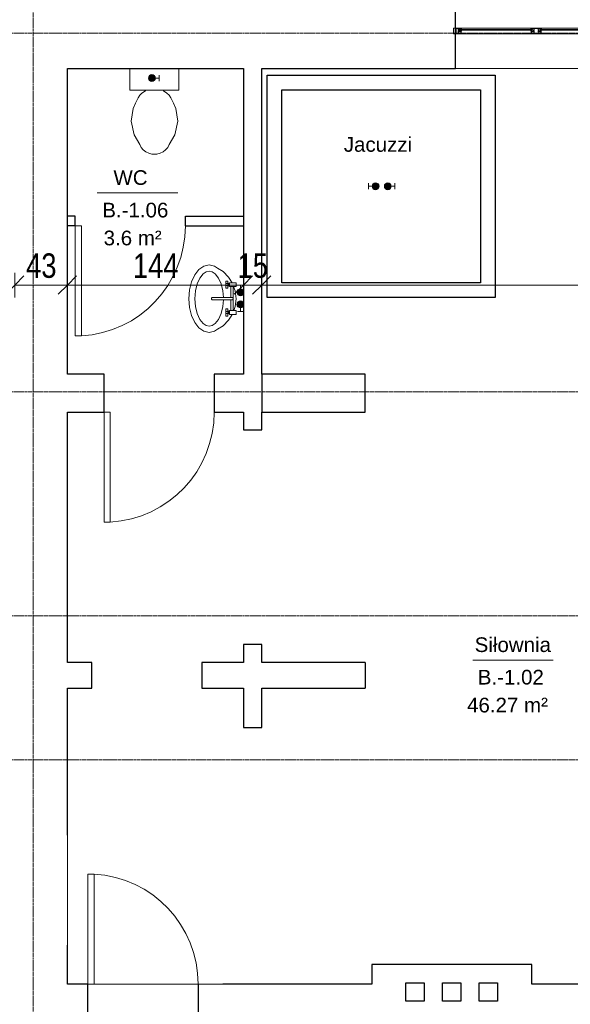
# Model space of a CAD drawing. Header units: millimetres. Extents: x -56641 to 6003, y -24465 to 16563.
# Tile 73 of 79: x -10793 to -6289, y -5569 to 2486. Entities that reach past the tile are written whole.
import ezdxf
from ezdxf.lldxf.tags import DXFTag

# ---------------------------------------------------------------- set-up
doc = ezdxf.new("R2010")
doc.units = ezdxf.units.MM
doc.linetypes.add('Linia siatki', pattern=[22.225, 12.7, -3.175, 3.175, -3.175])
for name, color, linetype, lineweight in [('A-ANNO-DIMS', 7, 'Continuous', 5), ('A-ANNO-DIMS-100', 7, 'Continuous', 5), ('A-AREA-IDEN', 7, 'Continuous', 5), ('A-DETL-GENF', 7, 'Continuous', 5), ('A-DETL-MBND', 7, 'Continuous', 5), ('A-DETL-THIN', 7, 'Continuous', 5), ('A-DOOR', 7, 'Continuous', 5), ('A-GLAZ', 7, 'Continuous', 5), ('A-WALL', 7, 'Continuous', 5), ('G-IMPT', 7, 'Continuous', 5), ('IS_Odbiorniki', 7, 'SOLID', 18), ('S-GRID', 7, 'Continuous', 5)]:
    doc.layers.add(name, color=color, linetype=linetype, lineweight=lineweight)
doc.layers.add('Default', color=7, linetype='Continuous')
doc.layers.add('IS_Ciepła_woda', color=1, linetype='DASHDOT', lineweight=30, true_color=0xff0000)
doc.styles.add('Arial_2', font='arial.ttf', dxfattribs={"width": 0.8, "height": 200})
doc.styles.add('Arial_3', font='arial.ttf', dxfattribs={"height": 120})
tags = doc.linetypes.add('DASHDOT', pattern=[20, 10, -5, 0, -5]).pattern_tags.tags
tags[10:11] = [DXFTag(74, 4), DXFTag(75, 0), DXFTag(340, '0'), DXFTag(46, 0.0), DXFTag(50, 0.0), DXFTag(44, 0.0), DXFTag(45, 0.0)]
tags[8:9] = [DXFTag(74, 4), DXFTag(75, 0), DXFTag(340, '0'), DXFTag(46, 0.0), DXFTag(50, 0.0), DXFTag(44, 0.0), DXFTag(45, 0.0)]
tags[6:7] = [DXFTag(74, 4), DXFTag(75, 0), DXFTag(340, '0'), DXFTag(46, 0.0), DXFTag(50, 0.0), DXFTag(44, 0.0), DXFTag(45, 0.0)]
tags[4:5] = [DXFTag(74, 4), DXFTag(75, 0), DXFTag(340, '0'), DXFTag(46, 0.0), DXFTag(50, 0.0), DXFTag(44, 0.0), DXFTag(45, 0.0)]
tags = doc.linetypes.add('SOLID', pattern=[10, 10, 0]).pattern_tags.tags
tags[6:7] = [DXFTag(74, 4), DXFTag(75, 0), DXFTag(340, '0'), DXFTag(46, 0.0), DXFTag(50, 0.0), DXFTag(44, 0.0), DXFTag(45, 0.0)]
tags[4:5] = [DXFTag(74, 4), DXFTag(75, 0), DXFTag(340, '0'), DXFTag(46, 0.0), DXFTag(50, 0.0), DXFTag(44, 0.0), DXFTag(45, 0.0)]
doc.dimstyles.new('REVIT_standard', dxfattribs={"dimscale": 304.8, "dimtxt": 204.05188, "dimasz": 0.492126, "dimexe": 0.328084, "dimexo": 0.0625, "dimgap": 0, "dimtad": 1, "dimdec": 0, "dimlfac": 0.1, "dimzin": 0, "dimdsep": 46, "dimtxsty": 'Arial_2', "dimblk1": 'OBLIQUE', "dimblk2": 'OBLIQUE', "dimsah": 1, "dimcen": 0.09, "dimazin": 0, "dimtfac": 1, "dimtdec": 4, "dimtix": 1, "dimtmove": 0, "dimatfit": 3, "dimfxl": 0.328084, "dimfxlon": 1, "dimtvp": 1, "dimtolj": 1, "dimtzin": 0, "dimarcsym": 2})

# ---------------------------------------------------------------- blocks, each defined once
blk = doc.blocks.new('M_Jednoskrzydłowe płytowe - 90-1510303-RZUT PIWNICY')
at = {"layer": 'A-DOOR'}
for p, q in [((399, 155), (399, 1055.2)), ((450, 1055.2), (399, 1055.2)), ((450, 155), (450, 1055.2)), ((450, 155), (399, 155))]:
    blk.add_line(p, q, dxfattribs=at)
blk.add_arc((450, 155), 901.7, 93.2424, 180, dxfattribs=at)
blk = doc.blocks.new('Aluprof_MB-45_I_Alu_Window-FIX-4-panel_ENG_R-00495 - 1230 x 1486-1784365-RZUT PIWNICY')
at = {"layer": 'A-DETL-GENF'}
for p, q in [((-43.5, 40), (-610, 40)), ((-610, 31), (-43.5, 31)), ((-610, 25), (-43.5, 25)), ((610, 40), (43.5, 40)), ((43.5, 31), (610, 31)), ((43.5, 25), (610, 25)), ((-38.7, -5), (-613.3, -5)), ((613.2, -5), (11.1, -5))]:
    blk.add_line(p, q, dxfattribs=at)
at = {"layer": 'A-GLAZ', "color": 55, "true_color": 0xafaf3c}
for p, q in [((-675, 40), (-660, 40)), ((-675, -5), (-675, 40)), ((-660, 40), (-660, -5)), ((675, 40), (660, 40)), ((660, 40), (660, -5)), ((675, -5), (675, 40)), ((-660, -5), (-675, -5)), ((660, -5), (675, -5))]:
    blk.add_line(p, q, dxfattribs=at)
at = {"layer": 'G-IMPT'}
for p, q in [((-622.7, 25), (-622.4, 25)), ((-613.2, 21.4), (-615.1, 21.4)), ((-613, 16.6), (-612.9, 18.3)), ((-611.9, 16.4), (-612.8, 16.4)), ((-612.6, 22.3), (-612.7, 21.8)), ((-612.4, 25), (-610.9, 25)), ((-609.9, 23.3), (-611.1, 17.1)), ((-43.6, 23.3), (-42.4, 17.1)), ((-41.1, 25), (-42.6, 25)), ((-41.6, 16.4), (-40.7, 16.4)), ((-40.9, 22.3), (-40.8, 21.8)), ((-40.5, 16.6), (-40.6, 18.3)), ((-40.3, 21.4), (-38.4, 21.4)), ((-30.8, 25), (-31.1, 25)), ((30.8, 25), (31.1, 25)), ((40.3, 21.4), (38.4, 21.4)), ((40.5, 16.6), (40.6, 18.3)), ((41.6, 16.4), (40.7, 16.4)), ((40.9, 22.3), (40.8, 21.8)), ((41.1, 25), (42.6, 25)), ((43.6, 23.3), (42.4, 17.1)), ((609.9, 23.3), (611.1, 17.1)), ((612.4, 25), (610.9, 25)), ((611.9, 16.4), (612.8, 16.4)), ((612.6, 22.3), (612.7, 21.8)), ((613, 16.6), (612.9, 18.3)), ((613.2, 21.4), (615.1, 21.4)), ((622.7, 25), (622.4, 25))]:
    blk.add_line(p, q, dxfattribs=at)
at = {"layer": 'G-IMPT', "flags": 128}
for points in [[(-610, 39.5), (-610.5, 40), (-660, 40), (-660, 36.4), (-658.5, 36), (-658, 36), (-658, 38), (-655, 38), (-655, 28.3), (-654.8, 28.1), (-655, 27.9), (-655, 20), (-658, 20), (-658, 22), (-658.5, 22), (-660, 21.6), (-660, 13.4), (-658.5, 13), (-658, 13), (-658, 15), (-655, 15), (-655, 6.2), (-654.8, 6), (-655, 5.8), (-655, -3), (-658, -3), (-658, -1), (-658.5, -1), (-660, -1.4), (-660, -5), (-631, -5), (-631, -1.4), (-632.5, -1), (-633, -1), (-633, -3), (-636, -3), (-636, 5.8), (-636.2, 6), (-636, 6.2), (-636, 15), (-633, 15), (-633, 13), (-632.5, 13), (-631, 13.4), (-631, 24.1), (-631.2, 24.3), (-632, 24.3), (-632.2, 24.1), (-632.2, 22.8), (-636, 22.8), (-636, 27.9), (-636.2, 28.1), (-636, 28.3), (-636, 33.3), (-632.2, 33.3), (-632.2, 32), (-632, 31.8), (-631.2, 31.8), (-631, 32), (-631, 34.5), (-631.2, 34.7), (-634.5, 34.7), (-634.5, 36), (-636, 36), (-636, 38.4), (-620, 38.4), (-620, 36), (-621.5, 36), (-621.5, 35), (-618, 35), (-617, 36), (-618.5, 36), (-618.5, 38.5), (-611.5, 38.5), (-611.5, 36), (-613, 36), (-612, 35), (-610, 35)], [(-637.6, 21.8), (-637.1, 21.3), (-632.5, 21.3), (-632.5, 16.5), (-637.1, 16.5), (-637.6, 16), (-637.6, -3.4), (-653.4, -3.4), (-653.4, 16), (-653.9, 16.5), (-658.5, 16.5), (-658.5, 18.5), (-653.9, 18.5), (-653.4, 19), (-653.4, 38.4), (-637.6, 38.4)], [(-633.2, -0.8), (-633.3, -1.2), (-633.9, -1.4), (-635, -0.7), (-634.7, 0.2), (-629.8, 0.2), (-629.8, -3.1), (-629.3, -3.6), (-615.4, -3.6), (-614.4, -2.6), (-614.4, 11.3), (-614.9, 11.8), (-632.2, 11.8), (-635.1, 11.8), (-635.5, 12.7), (-633.6, 14.5), (-633.2, 14.4), (-633.2, 12.8), (-631, 12.8), (-614.8, 12.8), (-614.3, 13.3), (-614.3, 15.5), (-615.5, 15.5), (-620.6, 17.4), (-621, 17.9), (-620.9, 18.3), (-620.2, 18.5), (-615.3, 16.7), (-614.5, 16.7), (-614.8, 18.5), (-613.5, 18.5), (-613, 18), (-613, -4.7), (-613.3, -5), (-631, -5), (-631, -0.8)], [(-616.3, 31.1), (-617.9, 31.1), (-618.7, 31), (-620, 31), (-620.3, 31.3), (-620, 34.7), (-619.7, 35), (-610.3, 35), (-610, 34.7), (-609.7, 31.3), (-610, 31), (-611.3, 31), (-612.1, 31.1), (-613.7, 31.1), (-614.4, 31), (-615.6, 31)], [(-37.2, 31.1), (-35.6, 31.1), (-34.8, 31), (-33.5, 31), (-33.2, 31.3), (-33.5, 34.7), (-33.8, 35), (-43.2, 35), (-43.5, 34.7), (-43.8, 31.3), (-43.5, 31), (-42.2, 31), (-41.4, 31.1), (-39.8, 31.1), (-39.1, 31), (-37.9, 31)], [(43, 40), (43.5, 39.5), (43.5, 35), (41.5, 35), (40.5, 36), (42, 36), (42, 38.5), (35, 38.5), (35, 36), (36.5, 36), (35.5, 35), (32, 35), (32, 36), (33.5, 36), (33.5, 38.2), (17.5, 38.2), (17.5, 36), (19, 36), (19, 34.7), (22.3, 34.7), (22.5, 34.5), (22.5, 32), (22.3, 31.8), (21.5, 31.8), (21.3, 32), (21.3, 33.3), (17.4, 33.3), (17.4, 28.3), (17.2, 28.1), (17.4, 27.9), (17.4, 22.8), (21.3, 22.8), (21.3, 24.1), (21.5, 24.3), (22.3, 24.3), (22.5, 24.1), (22.5, 13.4), (21, 13), (20.5, 13), (20.5, 15), (17.5, 15), (17.5, 6.2), (17.3, 6), (17.5, 5.8), (17.5, -3), (20.5, -3), (20.5, -1), (21, -1), (22.5, -1.4), (22.5, -5), (-22.5, -5), (-22.5, -1.4), (-21, -1), (-20.5, -1), (-20.5, -3), (-17.5, -3), (-17.5, 5.8), (-17.3, 6), (-17.5, 6.2), (-17.5, 15), (-20.5, 15), (-20.5, 13), (-21, 13), (-22.5, 13.4), (-22.5, 24.1), (-22.3, 24.3), (-21.5, 24.3), (-21.3, 24.1), (-21.3, 22.8), (-17.4, 22.8), (-17.4, 27.9), (-17.2, 28.1), (-17.4, 28.3), (-17.4, 33.3), (-21.3, 33.3), (-21.3, 32), (-21.5, 31.8), (-22.3, 31.8), (-22.5, 32), (-22.5, 34.5), (-22.3, 34.7), (-19, 34.7), (-19, 36), (-17.5, 36), (-17.5, 38.4), (-33.5, 38.4), (-33.5, 36), (-32, 36), (-32, 35), (-35.5, 35), (-36.5, 36), (-35, 36), (-35, 38.5), (-42, 38.5), (-42, 36), (-40.5, 36), (-41.5, 35), (-43.5, 35), (-43.5, 39.5), (-43, 40)], [(-20.3, -0.8), (-20.2, -1.2), (-19.6, -1.4), (-18.5, -0.7), (-18.8, 0.2), (-23.7, 0.2), (-23.7, -3.1), (-24.2, -3.6), (-38.1, -3.6), (-39.1, -2.6), (-39.1, 11.3), (-38.6, 11.8), (-21.3, 11.8), (-18.4, 11.8), (-18, 12.7), (-19.9, 14.5), (-20.3, 14.4), (-20.3, 12.8), (-22.5, 12.8), (-38.7, 12.8), (-39.2, 13.3), (-39.2, 15.5), (-38, 15.5), (-32.9, 17.4), (-32.5, 17.9), (-32.6, 18.3), (-33.3, 18.5), (-38.2, 16.7), (-39, 16.7), (-38.7, 18.5), (-40, 18.5), (-40.5, 18), (-40.5, -4.7), (-40.3, -5), (-22.5, -5), (-22.5, -0.8)], [(-15.7, 38.2), (15.7, 38.2), (15.7, 21.5), (16.2, 21), (20.7, 21), (20.7, 16.8), (16.2, 16.8), (15.7, 16.3), (15.7, -3.2), (-15.7, -3.2), (-15.7, 16.3), (-16.2, 16.8), (-20.7, 16.8), (-20.7, 21), (-16.2, 21), (-15.7, 21.5)], [(20.3, -0.8), (20.2, -1.2), (19.6, -1.4), (18.5, -0.7), (18.8, 0.2), (23.7, 0.2), (23.7, -3.1), (24.2, -3.6), (38.1, -3.6), (39.1, -2.6), (39.1, 11.3), (38.6, 11.8), (21.3, 11.8), (18.4, 11.8), (18, 12.7), (19.9, 14.5), (20.3, 14.4), (20.3, 12.8), (22.5, 12.8), (38.7, 12.8), (39.2, 13.3), (39.2, 15.5), (38, 15.5), (32.9, 17.4), (32.5, 17.9), (32.6, 18.3), (33.3, 18.5), (38.2, 16.7), (39, 16.7), (38.7, 18.5), (40, 18.5), (40.5, 18), (40.5, -4.7), (40.2, -5), (22.5, -5), (22.5, -0.8)], [(37.2, 31.1), (35.6, 31.1), (34.8, 31), (33.5, 31), (33.2, 31.3), (33.5, 34.7), (33.8, 35), (43.2, 35), (43.5, 34.7), (43.8, 31.3), (43.5, 31), (42.2, 31), (41.4, 31.1), (39.8, 31.1), (39.1, 31), (37.9, 31)], [(616.3, 31.1), (617.9, 31.1), (618.7, 31), (620, 31), (620.3, 31.3), (620, 34.7), (619.7, 35), (610.3, 35), (610, 34.7), (609.7, 31.3), (610, 31), (611.3, 31), (612.1, 31.1), (613.7, 31.1), (614.4, 31), (615.6, 31)], [(610, 39.5), (610.5, 40), (660, 40), (660, 36.4), (658.5, 36), (658, 36), (658, 38), (655, 38), (655, 28.3), (654.8, 28.1), (655, 27.9), (655, 20), (658, 20), (658, 22), (658.5, 22), (660, 21.6), (660, 13.4), (658.5, 13), (658, 13), (658, 15), (655, 15), (655, 6.2), (654.8, 6), (655, 5.8), (655, -3), (658, -3), (658, -1), (658.5, -1), (660, -1.4), (660, -5), (631, -5), (631, -1.4), (632.5, -1), (633, -1), (633, -3), (636, -3), (636, 5.8), (636.2, 6), (636, 6.2), (636, 15), (633, 15), (633, 13), (632.5, 13), (631, 13.4), (631, 24.1), (631.2, 24.3), (632, 24.3), (632.2, 24.1), (632.2, 22.8), (636, 22.8), (636, 27.9), (636.2, 28.1), (636, 28.3), (636, 33.3), (632.2, 33.3), (632.2, 32), (632, 31.8), (631.2, 31.8), (631, 32), (631, 34.5), (631.2, 34.7), (634.5, 34.7), (634.5, 36), (636, 36), (636, 38.4), (620, 38.4), (620, 36), (621.5, 36), (621.5, 35), (618, 35), (617, 36), (618.5, 36), (618.5, 38.5), (611.5, 38.5), (611.5, 36), (613, 36), (612, 35), (610, 35)], [(633.2, -0.8), (633.3, -1.2), (633.9, -1.4), (635, -0.7), (634.7, 0.2), (629.8, 0.2), (629.8, -3.1), (629.3, -3.6), (615.4, -3.6), (614.4, -2.6), (614.4, 11.3), (614.9, 11.8), (632.2, 11.8), (635.1, 11.8), (635.5, 12.7), (633.6, 14.5), (633.2, 14.4), (633.2, 12.8), (631, 12.8), (614.8, 12.8), (614.3, 13.3), (614.3, 15.5), (615.5, 15.5), (620.6, 17.4), (621, 17.9), (620.9, 18.3), (620.2, 18.5), (615.3, 16.7), (614.5, 16.7), (614.8, 18.5), (613.5, 18.5), (613, 18), (613, -4.7), (613.2, -5), (631, -5), (631, -0.8)], [(637.6, 21.8), (637.1, 21.3), (632.5, 21.3), (632.5, 16.5), (637.1, 16.5), (637.6, 16), (637.6, -3.4), (653.4, -3.4), (653.4, 16), (653.9, 16.5), (658.5, 16.5), (658.5, 18.5), (653.9, 18.5), (653.4, 19), (653.4, 38.4), (637.6, 38.4)]]:
    blk.add_lwpolyline(points, close=True, dxfattribs=at)
for points in [[(-564, 31), (-624, 31), (-624, 25), (-564, 25)], [(-617, 35), (-617, 36), (-617.5, 36), (-617.5, 36.5), (-617.3, 36.9), (-616.5, 38), (-613.5, 38), (-612.7, 36.9), (-612.5, 36.5), (-612.5, 36), (-613, 36), (-613, 35)], [(-613.1, 18.5), (-615.2, 18.5), (-615.4, 17.7)], [(-89.5, 31), (-29.5, 31), (-29.5, 25), (-89.5, 25)], [(-36.5, 35), (-36.5, 36), (-36, 36), (-36, 36.5), (-36.2, 36.9), (-37, 38), (-40, 38), (-40.8, 36.9), (-41, 36.5), (-41, 36), (-40.5, 36), (-40.5, 35)], [(-40.4, 18.5), (-38.3, 18.5), (-38.1, 17.7)], [(89.5, 31), (29.5, 31), (29.5, 25), (89.5, 25)], [(36.5, 35), (36.5, 36), (36, 36), (36, 36.5), (36.2, 36.9), (37, 38), (40, 38), (40.8, 36.9), (41, 36.5), (41, 36), (40.5, 36), (40.5, 35)], [(40.4, 18.5), (38.3, 18.5), (38.1, 17.7)], [(564, 31), (624, 31), (624, 25), (564, 25)], [(617, 35), (617, 36), (617.5, 36), (617.5, 36.5), (617.3, 36.9), (616.5, 38), (613.5, 38), (612.7, 36.9), (612.5, 36.5), (612.5, 36), (613, 36), (613, 35)], [(613.1, 18.5), (615.2, 18.5), (615.4, 17.7)]]:
    blk.add_lwpolyline(points, dxfattribs=at)
at = {"layer": 'G-IMPT'}
for centre in [(-615, 36.3), (-38.5, 36.3), (38.5, 36.3), (615, 36.3)]:
    blk.add_circle(centre, 1, dxfattribs=at)
for centre, radius, start, end in [((-622.8, 24.2), 0.82, 88.33093, 254.19358), ((-626.2, 13), 10.9, 24.19058, 72.93094), ((-623, 17.9), 7.1, 38.40868, 84.72539), ((-617, 22.7), 0.57, 216.65409, 311.4905), ((-612.3, 20.2), 4.82, 91.8339, 154.52196), ((-615.9, 17.8), 0.5, 224.78238, 345), ((-612.3, 21), 3.53, 72.08194, 164.27363), ((-615.1, 22), 0.606, 180.93869, 274.75771), ((-613.4, 22), 0.711, 284.27239, 341.44843), ((-613.1, 18.3), 0.2, 355, 90), ((-612.8, 16.6), 0.2, 175, 270), ((-611.2, 22), 1.38, 95.87146, 168.09123), ((-611.9, 17.2), 0.8, 270, 355.72082), ((-611.4, 23.9), 0.492, 278.45107, 68.44385), ((-611, 23.8), 1.19, 335.9195, 86.10212), ((-42.5, 23.8), 1.19, 93.89788, 204.0805), ((-42.1, 23.9), 0.492, 111.55615, 261.54893), ((-41.6, 17.2), 0.8, 184.27918, 270), ((-41.2, 21), 3.53, 15.72637, 107.91806), ((-42.3, 22), 1.38, 11.90877, 84.12854), ((-41.2, 20.2), 4.82, 25.47804, 88.1661), ((-40.1, 22), 0.711, 198.55157, 255.72761), ((-40.7, 16.6), 0.2, 270, 5), ((-40.4, 18.3), 0.2, 90, 185), ((-38.4, 22), 0.606, 265.24229, 359.06131), ((-37.6, 17.8), 0.5, 195, 315.21762), ((-27.3, 13), 10.9, 107.06906, 155.80942), ((-36.5, 22.7), 0.57, 228.5095, 323.34591), ((-30.5, 17.9), 7.1, 95.27461, 141.59132), ((-30.7, 24.2), 0.82, 285.80642, 91.66907), ((30.7, 24.2), 0.82, 88.33093, 254.19358), ((27.3, 13), 10.9, 24.19058, 72.93094), ((30.5, 17.9), 7.1, 38.40868, 84.72539), ((36.5, 22.7), 0.57, 216.65409, 311.4905), ((41.2, 20.2), 4.82, 91.8339, 154.52196), ((37.6, 17.8), 0.5, 224.78238, 345), ((41.2, 21), 3.53, 72.08194, 164.27363), ((38.4, 22), 0.606, 180.93869, 274.75771), ((40.1, 22), 0.711, 284.27239, 341.44843), ((40.4, 18.3), 0.2, 355, 90), ((40.7, 16.6), 0.2, 175, 270), ((42.3, 22), 1.38, 95.87146, 168.09123), ((41.6, 17.2), 0.8, 270, 355.72082), ((42.1, 23.9), 0.492, 278.45107, 68.44385), ((42.5, 23.8), 1.19, 335.9195, 86.10212), ((611, 23.8), 1.19, 93.89788, 204.0805), ((611.4, 23.9), 0.492, 111.55615, 261.54893), ((611.9, 17.2), 0.8, 184.27918, 270), ((612.3, 21), 3.53, 15.72637, 107.91806), ((611.2, 22), 1.38, 11.90877, 84.12854), ((612.3, 20.2), 4.82, 25.47804, 88.1661), ((613.4, 22), 0.711, 198.55157, 255.72761), ((612.8, 16.6), 0.2, 270, 5), ((613.1, 18.3), 0.2, 90, 185), ((615.1, 22), 0.606, 265.24229, 359.06131), ((615.9, 17.8), 0.5, 195, 315.21762), ((626.2, 13), 10.9, 107.06906, 155.80942), ((617, 22.7), 0.57, 228.5095, 323.34591), ((623, 17.9), 7.1, 95.27461, 141.59132), ((622.8, 24.2), 0.82, 285.80642, 91.66907)]:
    blk.add_arc(centre, radius, start, end, dxfattribs=at)
blk = doc.blocks.new('DIMBLOCK12-RZUT PIWNICY')
at = {"layer": 'A-ANNO-DIMS-100', "color": 250, "true_color": 0x303030, "transparency": 16777216}
for p, q in [((-10833.4, 314.1), (-10833.4, 414.1)), ((-10403.4, 314.1), (-10403.4, 414.1)), ((-10833.4, 314.1), (-10758.4, 389.1)), ((-10403.4, 314.1), (-10328.4, 389.1)), ((-10833.4, 314.1), (-10908.4, 239.1)), ((-10833.4, 314.1), (-10403.4, 314.1)), ((-10833.4, 314.1), (-10833.4, 214.1)), ((-10403.4, 314.1), (-10478.4, 239.1)), ((-10403.4, 314.1), (-10403.4, 214.1))]:
    blk.add_line(p, q, dxfattribs=at)
at = {"layer": 'A-ANNO-DIMS-100', "color": 0, "transparency": 16777216, "insert": (-10740.8, 573.7), "char_height": 200, "width": 293.835, "attachment_point": 1, "line_spacing_factor": 0.941778, "style": 'Arial_2'}
blk.add_mtext('43', dxfattribs=at)
blk = doc.blocks.new('_Oblique')
at = {"color": 0, "linetype": 'ByBlock', "lineweight": -2}
blk.add_line((-0.5, -0.5), (0.5, 0.5), dxfattribs=at)
blk = doc.blocks.new('DIMBLOCK13-RZUT PIWNICY')
at = {"layer": 'A-ANNO-DIMS-100', "color": 250, "true_color": 0x303030, "transparency": 16777216}
for p, q in [((-10403.4, 314.1), (-10403.4, 414.1)), ((-8963.4, 314.1), (-8963.4, 414.1)), ((-10403.4, 314.1), (-10328.4, 389.1)), ((-8963.4, 314.1), (-8888.4, 389.1)), ((-10403.4, 314.1), (-10478.4, 239.1)), ((-10403.4, 314.1), (-8963.4, 314.1)), ((-10403.4, 314.1), (-10403.4, 214.1)), ((-8963.4, 314.1), (-9038.4, 239.1)), ((-8963.4, 314.1), (-8963.4, 214.1))]:
    blk.add_line(p, q, dxfattribs=at)
at = {"layer": 'A-ANNO-DIMS-100', "color": 0, "transparency": 16777216, "insert": (-9867.1, 573.7), "char_height": 200, "width": 440.752, "attachment_point": 1, "line_spacing_factor": 0.941778, "style": 'Arial_2'}
blk.add_mtext('144', dxfattribs=at)
blk = doc.blocks.new('DIMBLOCK14-RZUT PIWNICY')
at = {"layer": 'A-ANNO-DIMS-100', "color": 250, "true_color": 0x303030, "transparency": 16777216}
for p, q in [((-8963.4, 314.1), (-8963.4, 414.1)), ((-8813.4, 314.1), (-8813.4, 414.1)), ((-8963.4, 314.1), (-8888.4, 389.1)), ((-8813.4, 314.1), (-8738.4, 389.1)), ((-8963.4, 314.1), (-9038.4, 239.1)), ((-8963.4, 314.1), (-8813.4, 314.1)), ((-8963.4, 314.1), (-8963.4, 214.1)), ((-8813.4, 314.1), (-8888.4, 239.1)), ((-8813.4, 314.1), (-8813.4, 214.1))]:
    blk.add_line(p, q, dxfattribs=at)
at = {"layer": 'A-ANNO-DIMS-100', "color": 0, "transparency": 16777216, "insert": (-9010.8, 573.7), "char_height": 200, "width": 293.835, "attachment_point": 1, "line_spacing_factor": 0.941778, "style": 'Arial_2'}
blk.add_mtext('15', dxfattribs=at)
blk = doc.blocks.new('DIMBLOCK15-RZUT PIWNICY')
at = {"layer": 'A-ANNO-DIMS-100', "color": 250, "true_color": 0x303030, "transparency": 16777216}
for p, q in [((-8813.4, 314.1), (-8813.4, 414.1)), ((-3018.4, 314.1), (-3018.4, 414.1)), ((-8813.4, 314.1), (-8738.4, 389.1)), ((-3018.4, 314.1), (-2943.4, 389.1)), ((-8813.4, 314.1), (-8888.4, 239.1)), ((-8813.4, 314.1), (-3018.4, 314.1)), ((-8813.4, 314.1), (-8813.4, 214.1)), ((-3018.4, 314.1), (-3093.4, 239.1)), ((-3018.4, 314.1), (-3018.4, 214.1))]:
    blk.add_line(p, q, dxfattribs=at)
at = {"layer": 'A-ANNO-DIMS-100', "color": 0, "transparency": 16777216, "insert": (-6099.6, 573.7), "char_height": 200, "width": 440.752, "attachment_point": 1, "line_spacing_factor": 0.941778, "style": 'Arial_2'}
blk.add_mtext('580', dxfattribs=at)
blk = doc.blocks.new('AN_pomieszczenia - Room Tag With Area-359654-RZUT PIWNICY')
at = {"layer": 'A-AREA-IDEN'}
for p in [(-3.295, 0), (3.295, 0)]:
    blk.add_line(p, (0, 0), dxfattribs=at)
blk = doc.blocks.new('A$C4DF32C06')
at = {"layer": 'IS_Odbiorniki', "ltscale": 10}
h = blk.add_hatch(color=256, dxfattribs=at)
h.dxf.hatch_style = 1
edge = h.paths.add_edge_path()
edge.add_arc((28.2, 28.2), 28.2, 0, 360)
for points in [[(56.5, 28.2), (86.6, 28.2), (86.6, 52.7)], [(56.5, 28.2), (86.6, 28.2), (86.6, 3.8)]]:
    blk.add_lwpolyline(points, dxfattribs=at)
blk.add_circle((28.2, 28.2), 28.2, dxfattribs=at)
blk = doc.blocks.new('M_Jednoskrzydłowe płytowe - 90-1507569-RZUT PIWNICY')
at = {"layer": 'A-DOOR'}
for p, q in [((399, 60), (399, 960.2)), ((450, 960.2), (399, 960.2)), ((450, 60), (450, 960.2)), ((450, 60), (399, 60))]:
    blk.add_line(p, q, dxfattribs=at)
blk.add_arc((450, 60), 901.7, 93.2424, 180, dxfattribs=at)

msp = doc.modelspace()

# ---------------------------------------------------------------- hatches: boundary and pattern name
at = {"true_color": 0xed1f24}
h = msp.add_hatch(color=240, dxfattribs=at)
h.dxf.hatch_style = 1
edge = h.paths.add_edge_path()
edge.add_arc((-9711.885, 2007.925), 24.467, 0, 360)
h = msp.add_hatch(color=240, dxfattribs=at)
h.dxf.hatch_style = 1
edge = h.paths.add_edge_path()
edge.add_arc((-7882.266, 1123.231), 24.467, 0, 360)
h = msp.add_hatch(color=240, dxfattribs=at)
h.dxf.hatch_style = 1
edge = h.paths.add_edge_path()
edge.add_arc((-7782, 1123), 24.467, 0, 360)
h = msp.add_hatch(color=240, dxfattribs=at)
h.dxf.hatch_style = 1
edge = h.paths.add_edge_path()
edge.add_arc((-8987.652, 256.624), 24.467, 0, 360)
h = msp.add_hatch(color=240, dxfattribs=at)
h.dxf.hatch_style = 1
edge = h.paths.add_edge_path()
edge.add_arc((-8988.755, 156.446), 24.467, 0, 360)

# ---------------------------------------------------------------- linework, layer by layer
for p, q in [((-10339.914, 878.686), (-10403.416, 878.686)), ((-10339.914, 798.686), (-10339.914, 878.686)), ((-9438.223, 878.686), (-8963.416, 878.686)), ((-9438.223, 798.686), (-9438.223, 878.686)), ((-10339.914, 798.686), (-10403.416, 798.686)), ((-9438.223, 798.686), (-8963.416, 798.686)), ((-8813.416, -414.407), (-8813.416, -724.407)), ((-7967.209, -2774.407), (-7967.209, -2984.407))]:
    msp.add_line(p, q)
for points in [[(-8770, 2033), (-6904, 2033), (-6904, 213), (-8770, 213)], [(-8650, 1913), (-7024, 1913), (-7024, 333), (-8650, 333)]]:
    msp.add_lwpolyline(points, close=True)
at = {"color": 240, "true_color": 0xed1f24}
for centre in [(-9711.885, 2007.925), (-7882.266, 1123.231), (-7782, 1123), (-8987.652, 256.624), (-8988.755, 156.446)]:
    msp.add_circle(centre, 24.467, dxfattribs=at)
at = {"layer": 'A-DETL-MBND'}
msp.add_line((-9132.433, -5404.407), (-10235.04, -5404.407), dxfattribs=at)
at = {"layer": 'A-DETL-THIN'}
for p, q in [((-7633.416, -5394.407), (-7483.416, -5394.407)), ((-7633.416, -5544.407), (-7633.416, -5394.407)), ((-7483.416, -5394.407), (-7483.416, -5544.407)), ((-7333.416, -5394.407), (-7183.416, -5394.407)), ((-7333.416, -5544.407), (-7333.416, -5394.407)), ((-7183.416, -5394.407), (-7183.416, -5544.407)), ((-7033.416, -5394.407), (-6883.416, -5394.407)), ((-7033.416, -5544.407), (-7033.416, -5394.407)), ((-6883.416, -5394.407), (-6883.416, -5544.407)), ((-7483.416, -5544.407), (-7633.416, -5544.407)), ((-7183.416, -5544.407), (-7333.416, -5544.407)), ((-6883.416, -5544.407), (-7033.416, -5544.407))]:
    msp.add_line(p, q, dxfattribs=at)
at = {"layer": 'A-WALL', "lineweight": 25}
for p, q in [((-7228.416, 2085.593), (-7228.416, 2665.593)), ((-10403.416, -414.407), (-10403.416, 2085.593)), ((-10403.416, 2085.593), (-8963.416, 2085.593)), ((-8963.416, 2085.593), (-8963.416, -414.407)), ((-8813.416, -414.407), (-8813.416, 2085.593)), ((-8813.416, 2085.593), (-7228.416, 2085.593)), ((-10103.416, -414.407), (-10403.416, -414.407)), ((-10103.416, -724.407), (-10103.416, -414.407)), ((-8963.416, -414.407), (-9203.416, -414.407)), ((-9203.416, -414.407), (-9203.416, -724.407)), ((-7967.209, -414.407), (-8813.416, -414.407)), ((-7967.209, -724.407), (-7967.209, -414.407)), ((-10403.416, -2774.407), (-10403.416, -724.407)), ((-10403.416, -724.407), (-10103.416, -724.407)), ((-9203.416, -724.407), (-8963.416, -724.407)), ((-8963.416, -724.407), (-8963.416, -868.817)), ((-8813.416, -868.817), (-8813.416, -724.407)), ((-8813.416, -724.407), (-7967.209, -724.407)), ((-8963.416, -868.817), (-8813.416, -868.817)), ((-8813.416, -2625.391), (-8963.416, -2625.391)), ((-8963.416, -2625.391), (-8963.416, -2774.407)), ((-8813.416, -2774.407), (-8813.416, -2625.391)), ((-10203.416, -2774.407), (-10403.416, -2774.407)), ((-10203.416, -2984.407), (-10203.416, -2774.407)), ((-8963.416, -2774.407), (-9303.416, -2774.407)), ((-9303.416, -2774.407), (-9303.416, -2984.407)), ((-7967.209, -2774.407), (-8813.416, -2774.407)), ((-10403.416, -4184.407), (-10403.416, -2984.407)), ((-10403.416, -2984.407), (-10203.416, -2984.407)), ((-9303.416, -2984.407), (-8963.416, -2984.407)), ((-8963.416, -2984.407), (-8963.416, -3304.407)), ((-8813.416, -3304.407), (-8813.416, -2984.407)), ((-8813.416, -2984.407), (-7967.209, -2984.407)), ((-8963.416, -3304.407), (-8813.416, -3304.407)), ((-10403.416, -5404.407), (-10403.416, -5084.407)), ((-7913.416, -5244.407), (-7913.416, -5404.407)), ((-6603.416, -5244.407), (-7913.416, -5244.407)), ((-6603.416, -5404.407), (-6603.416, -5244.407)), ((-7633.416, -5544.407), (-7633.416, -5394.407)), ((-7633.416, -5394.407), (-7483.416, -5394.407)), ((-7483.416, -5394.407), (-7483.416, -5544.407)), ((-7333.416, -5394.407), (-7183.416, -5394.407)), ((-7333.416, -5544.407), (-7333.416, -5394.407)), ((-7183.416, -5394.407), (-7183.416, -5544.407)), ((-7033.416, -5394.407), (-6883.416, -5394.407)), ((-7033.416, -5544.407), (-7033.416, -5394.407)), ((-6883.416, -5394.407), (-6883.416, -5544.407)), ((-10235.04, -5404.407), (-10403.416, -5404.407)), ((-10235.04, -5694.407), (-10235.04, -5404.407)), ((-9333.348, -5404.407), (-9333.348, -5694.407)), ((-8963.416, -5404.407), (-9132.433, -5404.407)), ((-7913.416, -5404.407), (-8963.416, -5404.407)), ((-3018.416, -5404.407), (-6603.416, -5404.407)), ((-7483.416, -5544.407), (-7633.416, -5544.407)), ((-7183.416, -5544.407), (-7333.416, -5544.407)), ((-6883.416, -5544.407), (-7033.416, -5544.407))]:
    msp.add_line(p, q, dxfattribs=at)
at = {"layer": 'A-WALL'}
for p, q in [((-5908.416, 2085.593), (-7228.416, 2085.593)), ((-10403.416, -4184.407), (-10403.416, -5084.407)), ((-10235.04, -5404.407), (-9132.433, -5404.407))]:
    msp.add_line(p, q, dxfattribs=at)
at = {"layer": 'Default', "color": 7, "lineweight": 15, "ltscale": 35, "transparency": 33554687}
for p, q in [((-9891.032, 1909.588), (-9891.032, 2085.593)), ((-9491.032, 2085.593), (-9491.032, 1909.588)), ((-9764.033, 1909.588), (-9891.032, 1909.588)), ((-9811.032, 1867.041), (-9825.031, 1845.864)), ((-9793.031, 1885.496), (-9811.032, 1867.041)), ((-9764.033, 1904.521), (-9793.031, 1885.496)), ((-9618.03, 1909.588), (-9764.033, 1909.588)), ((-9764.033, 1909.588), (-9764.033, 1904.521)), ((-9618.03, 1909.588), (-9618.03, 1904.521)), ((-9491.032, 1909.588), (-9618.03, 1909.588)), ((-9618.03, 1904.521), (-9589.033, 1885.496)), ((-9589.033, 1885.496), (-9571.032, 1867.041)), ((-9571.032, 1867.041), (-9557.033, 1845.864)), ((-9846.034, 1801.983), (-9866.032, 1758.084)), ((-9825.031, 1845.864), (-9846.034, 1801.983)), ((-9557.033, 1845.864), (-9536.031, 1801.983)), ((-9536.031, 1801.983), (-9516.033, 1758.084)), ((-9866.032, 1758.084), (-9881.031, 1654.551)), ((-9501.033, 1654.551), (-9516.033, 1758.084)), ((-9858.032, 1543.96), (-9881.031, 1654.551)), ((-9524.033, 1543.96), (-9501.033, 1654.551)), ((-9811.032, 1463.221), (-9858.032, 1543.96)), ((-9571.032, 1463.221), (-9524.033, 1543.96)), ((-9799.268, 1441.245), (-9811.032, 1463.221)), ((-9571.032, 1463.221), (-9582.797, 1441.245)), ((-9782.647, 1421.829), (-9799.268, 1441.245)), ((-9782.647, 1421.829), (-9761.876, 1405.81)), ((-9761.876, 1405.81), (-9737.825, 1393.844)), ((-9737.825, 1393.844), (-9711.509, 1386.464)), ((-9711.509, 1386.464), (-9691.032, 1384.616)), ((-9670.559, 1386.464), (-9691.032, 1384.616)), ((-9691.032, 1384.616), (-9691.032, 1383.975)), ((-9644.238, 1393.844), (-9670.559, 1386.464)), ((-9620.189, 1405.81), (-9644.238, 1393.844)), ((-9599.417, 1421.829), (-9620.189, 1405.81)), ((-9582.797, 1441.245), (-9599.417, 1421.829)), ((-9361.87, 398.649), (-9327.146, 442.57)), ((-9327.146, 442.57), (-9286.732, 470.178)), ((-9319.003, 372.242), (-9292.653, 405.581)), ((-9292.653, 405.581), (-9266.588, 423.389)), ((-9286.732, 470.178), (-9243.349, 479.595)), ((-9266.588, 423.389), (-9243.349, 428.431)), ((-9243.349, 479.595), (-9199.966, 470.178)), ((-9243.349, 428.431), (-9220.11, 423.389)), ((-9220.11, 423.389), (-9194.045, 405.581)), ((-9199.966, 470.178), (-9175.412, 453.408)), ((-9194.045, 405.581), (-9167.695, 372.242)), ((-9129.894, 424.708), (-9175.412, 453.408)), ((-9085.124, 379.814), (-9129.894, 424.708)), ((-9405.236, 274.753), (-9388.505, 341.408)), ((-9388.505, 341.408), (-9361.87, 398.649)), ((-9355.736, 266.617), (-9341.157, 324.621)), ((-9341.157, 324.621), (-9319.003, 372.242)), ((-9167.695, 372.242), (-9145.523, 324.621)), ((-9145.523, 324.621), (-9130.944, 266.563)), ((-9090.832, 346.593), (-9105.767, 346.593)), ((-9105.767, 346.593), (-9105.767, 326.409)), ((-9090.832, 326.409), (-9105.767, 326.409)), ((-9105.767, 326.409), (-9105.767, 309.9)), ((-9090.832, 326.409), (-9090.832, 346.593)), ((-9090.832, 309.9), (-9090.832, 326.409)), ((-9082.83, 326.409), (-9090.832, 326.409)), ((-9056.126, 333.578), (-9085.124, 379.814)), ((-9077.674, 330.359), (-9082.83, 330.359)), ((-9082.83, 330.359), (-9082.83, 326.409)), ((-9082.83, 309.9), (-9082.83, 326.409)), ((-9077.674, 333.578), (-9077.674, 330.359)), ((-9023.446, 333.578), (-9077.674, 333.578)), ((-9077.674, 330.359), (-9077.674, 305.952)), ((-9023.446, 302.175), (-9023.446, 333.578)), ((-9410.961, 203.221), (-9405.236, 274.753)), ((-9360.785, 203.221), (-9355.736, 266.617)), ((-9130.944, 266.563), (-9126.552, 213.093)), ((-9090.832, 309.9), (-9105.767, 309.9)), ((-9105.767, 309.9), (-9105.767, 288.81)), ((-9105.767, 288.81), (-9090.832, 288.81)), ((-9090.832, 288.81), (-9090.832, 309.9)), ((-9082.83, 309.9), (-9090.832, 309.9)), ((-9082.83, 309.9), (-9082.83, 305.952)), ((-9082.83, 305.952), (-9077.674, 305.952)), ((-9077.674, 305.952), (-9077.674, 302.175)), ((-9023.446, 302.175), (-9077.674, 302.175)), ((-9064.962, 302.175), (-9064.962, 213.198)), ((-9048.195, 302.175), (-9048.195, 204.045)), ((-9030.522, 266.234), (-9043.074, 302.175)), ((-9023.446, 203.221), (-9030.522, 266.234)), ((-9405.236, 131.689), (-9410.961, 203.221)), ((-9355.736, 139.828), (-9360.785, 203.221)), ((-9224.182, 207.836), (-9219.861, 213.198)), ((-9224.182, 207.836), (-9224.182, 204.045)), ((-9224.182, 204.045), (-9224.182, 200.257)), ((-9224.182, 200.257), (-9219.861, 194.895)), ((-9224.182, 200.257), (-9219.861, 194.895)), ((-9219.861, 213.198), (-9198.437, 213.198)), ((-9219.861, 194.895), (-9064.962, 194.895)), ((-9198.437, 213.198), (-9052.907, 213.198)), ((-9126.552, 194.895), (-9130.961, 139.828)), ((-9064.962, 194.895), (-9064.962, 105.919)), ((-9052.907, 194.895), (-9064.962, 194.895)), ((-9052.907, 213.198), (-9048.195, 207.836)), ((-9048.195, 200.257), (-9052.907, 194.895)), ((-9048.195, 213.198), (-9048.195, 207.836)), ((-9048.195, 207.836), (-9048.195, 200.257)), ((-9048.195, 204.045), (-9048.195, 105.919)), ((-9048.195, 200.257), (-9048.195, 194.895)), ((-9030.522, 140.211), (-9023.446, 203.221)), ((-9388.505, 65.034), (-9405.236, 131.689)), ((-9341.157, 81.824), (-9355.736, 139.828)), ((-9319.003, 34.2), (-9341.157, 81.824)), ((-9145.523, 81.824), (-9167.695, 34.2)), ((-9130.961, 139.828), (-9145.523, 81.824)), ((-9090.832, 119.284), (-9105.767, 119.284)), ((-9105.767, 119.284), (-9105.767, 98.709)), ((-9090.832, 98.709), (-9105.767, 98.709)), ((-9105.767, 98.709), (-9105.767, 81.685)), ((-9105.767, 81.685), (-9090.832, 81.685)), ((-9105.767, 81.685), (-9105.767, 61.5)), ((-9090.832, 98.75), (-9090.832, 119.284)), ((-9082.83, 98.75), (-9090.832, 98.75)), ((-9090.832, 98.709), (-9090.832, 98.75)), ((-9090.832, 81.685), (-9090.832, 98.709)), ((-9090.832, 61.5), (-9090.832, 81.685)), ((-9082.83, 81.685), (-9090.832, 81.685)), ((-9077.674, 102.697), (-9082.83, 102.697)), ((-9082.83, 78.292), (-9082.83, 102.697)), ((-9077.674, 105.919), (-9077.674, 102.697)), ((-9077.674, 105.919), (-9023.446, 105.919)), ((-9077.674, 102.697), (-9077.674, 78.292)), ((-9042.506, 105.919), (-9030.522, 140.211)), ((-9023.446, 74.516), (-9023.446, 105.919)), ((-9361.87, 7.796), (-9388.505, 65.034)), ((-9327.146, -36.128), (-9361.87, 7.796)), ((-9292.653, 0.861), (-9319.003, 34.2)), ((-9266.588, -16.944), (-9292.653, 0.861)), ((-9194.045, 0.861), (-9220.11, -16.944)), ((-9167.695, 34.2), (-9194.045, 0.861)), ((-9129.894, -18.266), (-9085.124, 26.627)), ((-9105.767, 61.5), (-9090.832, 61.5)), ((-9085.124, 26.627), (-9063.256, 61.5)), ((-9082.83, 78.292), (-9077.674, 78.292)), ((-9077.674, 78.292), (-9077.674, 74.516)), ((-9077.674, 74.516), (-9023.446, 74.516)), ((-9063.256, 61.5), (-9058.508, 69.076)), ((-9058.508, 69.076), (-9055.095, 74.516)), ((-9286.732, -63.736), (-9327.146, -36.128)), ((-9243.349, -73.154), (-9286.732, -63.736)), ((-9243.349, -21.99), (-9266.588, -16.944)), ((-9220.11, -16.944), (-9243.349, -21.99)), ((-9199.966, -63.736), (-9243.349, -73.154)), ((-9175.412, -46.966), (-9199.966, -63.736)), ((-9175.412, -46.966), (-9129.894, -18.266))]:
    msp.add_line(p, q, dxfattribs=at)
at = {"layer": 'S-GRID', "linetype": 'Linia siatki'}
for p, q in [((-10683.416, 10521.572), (-10683.416, -21375.488)), ((-55866.741, 2375.593), (1287.74, 2375.593)), ((-55866.741, -559.407), (1287.74, -559.407)), ((-55866.741, -2392.407), (1287.74, -2392.407)), ((-55866.741, -3569.407), (1287.74, -3569.407))]:
    msp.add_line(p, q, dxfattribs=at)

# ---------------------------------------------------------------- block references
at = {"layer": 'A-AREA-IDEN', "xscale": 99.99999999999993, "yscale": 99.99999999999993, "zscale": 99.99999999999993}
for p in [(-9830.121, 1068.519), (-6758.07, -2752.752)]:
    msp.add_blockref('AN_pomieszczenia - Room Tag With Area-359654-RZUT PIWNICY', p, dxfattribs=at)
at = {"layer": 'A-DOOR', "rotation": 180}
for p in [(-9889.914, 953.686), (-9653.416, -569.407)]:
    msp.add_blockref('M_Jednoskrzydłowe płytowe - 90-1510303-RZUT PIWNICY', p, dxfattribs=at)
at = {"layer": 'A-DOOR', "xscale": -1}
msp.add_blockref('M_Jednoskrzydłowe płytowe - 90-1507569-RZUT PIWNICY', (-9785.04, -5464.407), dxfattribs=at)
at = {"layer": 'A-GLAZ', "color": 55, "true_color": 0xafaf3c}
msp.add_blockref('Aluprof_MB-45_I_Alu_Window-FIX-4-panel_ENG_R-00495 - 1230 x 1486-1784365-RZUT PIWNICY', (-6568.416, 2375.593), dxfattribs=at)
at = {"layer": 'IS_Ciepła_woda', "color": 240, "true_color": 0xed1f24, "xscale": -1, "rotation": 180}
msp.add_blockref('A$C4DF32C06', (-9740.114, 2036.154), dxfattribs=at)
at = {"layer": 'IS_Ciepła_woda', "xscale": -1}
msp.add_blockref('A$C4DF32C06', (-7853.15, 1094.772), dxfattribs=at)
at = {"layer": 'IS_Ciepła_woda'}
msp.add_blockref('A$C4DF32C06', (-7810.229, 1094.772), dxfattribs=at)
at = {"layer": 'IS_Ciepła_woda', "xscale": -1, "rotation": 270}
msp.add_blockref('A$C4DF32C06', (-9016.112, 227.508), dxfattribs=at)
at = {"layer": 'IS_Ciepła_woda', "rotation": 270}
msp.add_blockref('A$C4DF32C06', (-9016.112, 184.587), dxfattribs=at)

# ---------------------------------------------------------------- texts
at = {"layer": 'A-AREA-IDEN', "char_height": 120, "attachment_point": 1, "style": 'Arial_3'}
for s, insert, width in [('Jacuzzi ', (-8142, 1525), 801.6875), ('WC', (-10026.365, 1253.886), 384.81), ('B.-1.06', (-10117.785, 988.101), 705.485), ('3.6 m²', (-10106.74, 759.786), 617.29937), ('Siłownia', (-7071.365, -2567.385), 801.6875), ('B.-1.02', (-7045.734, -2833.17), 705.485), ('46.27 m²', (-7133.689, -3061.485), 857.80562)]:
    msp.add_mtext(s, dxfattribs=dict(at, insert=insert, width=width))

# ---------------------------------------------------------------- dimensions: what is measured, and where the dimension line sits
at = {"layer": 'A-ANNO-DIMS', "color": 250, "true_color": 0x303030}
for base, p1, p2, override, picture, middle in [((-10403.416, 314.061), (-10833.416, 414.061), (-10403.416, 414.061), {"dimpost": '<>', "dimfxl": 430}, 'DIMBLOCK12-RZUT PIWNICY', (-10618.416, 416.244)), ((-8963.416, 314.061), (-10403.416, 414.061), (-8963.416, 414.061), {"dimpost": '<>', "dimfxl": 1440}, 'DIMBLOCK13-RZUT PIWNICY', (-9683.416, 414.47)), ((-8813.416, 314.061), (-8963.416, 414.061), (-8813.416, 414.061), {"dimpost": '<>', "dimfxl": 150}, 'DIMBLOCK14-RZUT PIWNICY', (-8888.416, 416.176)), ((-3018.41602307, 314.061027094), (-8813.41602307, 414.061027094), (-3018.41602307, 414.061027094), {"dimpost": '<>', "dimfxl": 5795}, 'DIMBLOCK15-RZUT PIWNICY', (-5915.91602307, 416.175625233))]:
    dim = msp.add_linear_dim(base=base, p1=p1, p2=p2, dimstyle='REVIT_standard', override=override, dxfattribs=at)
    dim.commit()
    dim.dimension.update_dxf_attribs({"geometry": picture, "text_midpoint": middle})

doc.saveas('drawing.dxf')
